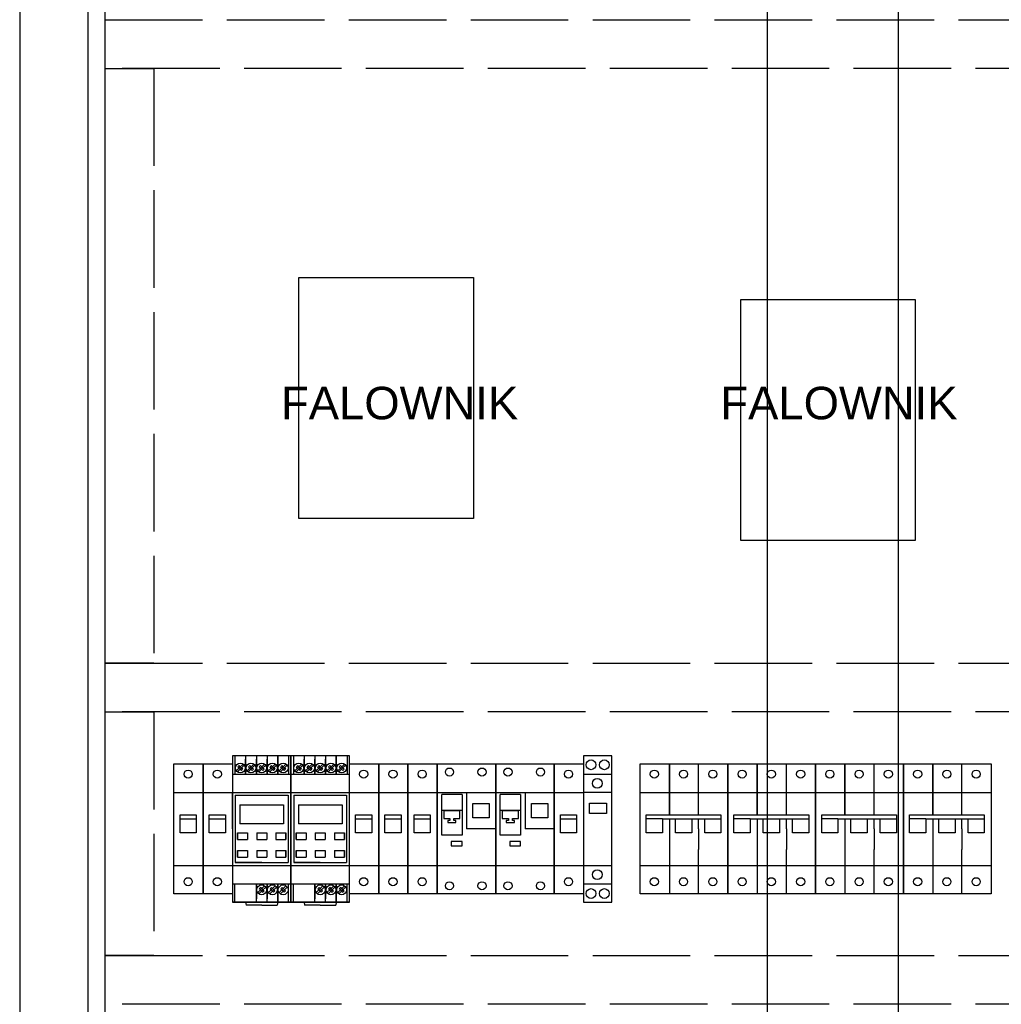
# Model space of a CAD drawing. Header units: centimetres. Extents: x -4250 to -484, y 169 to 6592.
# Tile 176 of 178: x -735 to -675, y 6434 to 6494. Entities that reach past the tile are written whole.
import ezdxf

# ---------------------------------------------------------------- set-up
doc = ezdxf.new("R2010")
doc.units = ezdxf.units.CM
doc.linetypes.add('ACAD_ISO02W100', pattern=[15, 12, -3])
doc.layers.add('1', color=7, linetype='Continuous')
doc.styles.add('ARIAL_CE', font='arial.ttf')

# ---------------------------------------------------------------- blocks, each defined once
blk = doc.blocks.new('212094')
at = {"lineweight": -2}
for p, q in [((0, 6.75), (0, -2.25)), ((3.6, 6.75), (0, 6.75)), ((0, 6.75), (0, 4.5)), ((0.152, 6.75), (0.152, 5.625)), ((0.812, 6.75), (0.812, 5.625)), ((0.812, 6.75), (0.812, 5.625)), ((1.472, 6.75), (1.472, 5.625)), ((1.472, 6.75), (1.472, 5.625)), ((1.472, 6.75), (1.472, 5.625)), ((2.132, 6.75), (2.132, 5.625)), ((2.132, 6.75), (2.132, 5.625)), ((2.132, 6.75), (2.132, 5.625)), ((2.792, 5.625), (2.792, 6.75)), ((2.792, 6.75), (2.792, 5.625)), ((2.792, 6.75), (2.792, 5.625)), ((3.452, 6.75), (3.452, 5.625)), ((3.6, -2.25), (3.6, 6.75)), ((0.334, 6.067), (0.415, 6.148)), ((0.385, 6.016), (0.334, 6.067)), ((0.466, 6.097), (0.415, 6.148)), ((0.445, 6.037), (0.651, 6.243)), ((0.523, 6.04), (0.466, 6.097)), ((0.519, 5.963), (0.726, 6.169)), ((0.812, 5.625), (0.812, 6.548)), ((0.994, 6.067), (1.075, 6.148)), ((1.045, 6.016), (0.994, 6.067)), ((1.126, 6.097), (1.075, 6.148)), ((1.105, 6.037), (1.311, 6.243)), ((1.183, 6.04), (1.126, 6.097)), ((1.179, 5.963), (1.386, 6.169)), ((1.472, 5.625), (1.472, 6.548)), ((1.472, 5.625), (1.472, 6.548)), ((1.654, 6.067), (1.735, 6.148)), ((1.705, 6.016), (1.654, 6.067)), ((1.786, 6.097), (1.735, 6.148)), ((1.765, 6.037), (1.971, 6.243)), ((1.843, 6.04), (1.786, 6.097)), ((1.839, 5.963), (2.046, 6.169)), ((2.132, 5.625), (2.132, 6.548)), ((2.132, 5.625), (2.132, 6.548)), ((2.314, 6.067), (2.395, 6.148)), ((2.365, 6.016), (2.314, 6.067)), ((2.446, 6.097), (2.395, 6.148)), ((2.425, 6.037), (2.631, 6.243)), ((2.503, 6.04), (2.446, 6.097)), ((2.499, 5.963), (2.706, 6.169)), ((2.792, 5.625), (2.792, 6.548)), ((2.974, 6.067), (3.055, 6.148)), ((3.025, 6.016), (2.974, 6.067)), ((3.106, 6.097), (3.055, 6.148)), ((3.085, 6.037), (3.291, 6.243)), ((3.163, 6.04), (3.106, 6.097)), ((3.159, 5.963), (3.366, 6.169)), ((0, 5.625), (3.6, 5.625)), ((0.152, 5.625), (1.8, 5.625)), ((0.152, 5.625), (0.812, 5.625)), ((0.445, 6.037), (0.238, 5.831)), ((0.519, 5.963), (0.313, 5.756)), ((0.441, 5.959), (0.385, 6.016)), ((0.441, 5.959), (0.498, 5.903)), ((0.498, 5.903), (0.549, 5.852)), ((0.523, 6.04), (0.579, 5.984)), ((0.549, 5.852), (0.63, 5.933)), ((0.579, 5.984), (0.63, 5.933)), ((1.105, 6.037), (0.898, 5.831)), ((1.179, 5.963), (0.973, 5.756)), ((1.101, 5.959), (1.045, 6.016)), ((1.101, 5.959), (1.158, 5.903)), ((1.158, 5.903), (1.209, 5.852)), ((1.183, 6.04), (1.239, 5.984)), ((1.209, 5.852), (1.29, 5.933)), ((1.239, 5.984), (1.29, 5.933)), ((1.765, 6.037), (1.558, 5.831)), ((1.839, 5.963), (1.633, 5.756)), ((1.761, 5.959), (1.705, 6.016)), ((1.761, 5.959), (1.818, 5.903)), ((1.8, 5.625), (3.448, 5.625)), ((1.818, 5.903), (1.869, 5.852)), ((1.843, 6.04), (1.899, 5.984)), ((1.869, 5.852), (1.95, 5.933)), ((1.899, 5.984), (1.95, 5.933)), ((2.425, 6.037), (2.218, 5.831)), ((2.499, 5.963), (2.293, 5.756)), ((2.421, 5.959), (2.365, 6.016)), ((2.421, 5.959), (2.478, 5.903)), ((2.478, 5.903), (2.529, 5.852)), ((2.503, 6.04), (2.559, 5.984)), ((2.529, 5.852), (2.61, 5.933)), ((2.559, 5.984), (2.61, 5.933)), ((3.085, 6.037), (2.878, 5.831)), ((3.159, 5.963), (2.953, 5.756)), ((3.081, 5.959), (3.025, 6.016)), ((3.081, 5.959), (3.138, 5.903)), ((3.138, 5.903), (3.189, 5.852)), ((3.163, 6.04), (3.219, 5.984)), ((3.189, 5.852), (3.27, 5.933)), ((3.219, 5.984), (3.27, 5.933)), ((0, 2.25), (0, 4.5)), ((0, 4.5), (3.6, 4.5)), ((0, 4.5), (0, -2.1)), ((0.178, 4.322), (3.422, 4.322)), ((0.178, 4.322), (0.178, 0.178)), ((3.422, 4.322), (3.422, 0.178)), ((0.456, 3.736), (3.144, 3.736)), ((0.456, 3.736), (0.456, 2.569)), ((3.144, 3.736), (3.144, 2.569)), ((3.144, 2.569), (0.456, 2.569)), ((0, 2.25), (0, 0)), ((0.313, 2.011), (0.928, 2.011)), ((0.313, 2.011), (0.313, 1.593)), ((0.313, 1.593), (0.313, 2.011)), ((0.928, 2.011), (0.928, 1.593)), ((1.492, 2.011), (1.492, 1.593)), ((1.492, 2.011), (2.108, 2.011)), ((2.108, 2.011), (2.108, 1.593)), ((2.672, 2.011), (2.672, 1.593)), ((2.672, 2.011), (3.287, 2.011)), ((3.287, 2.011), (3.287, 1.593)), ((3.287, 1.593), (3.287, 2.011)), ((0.313, 1.593), (0.928, 1.593)), ((1.492, 1.593), (2.108, 1.593)), ((2.672, 1.593), (3.287, 1.593)), ((0.313, 0.509), (0.313, 0.928)), ((0.313, 0.928), (0.928, 0.928)), ((0.313, 0.928), (0.313, 0.509)), ((0.928, 0.928), (0.928, 0.509)), ((1.492, 0.928), (1.492, 0.509)), ((1.492, 0.928), (2.108, 0.928)), ((2.108, 0.928), (2.108, 0.509)), ((2.672, 0.928), (2.672, 0.509)), ((2.672, 0.928), (3.287, 0.928)), ((3.287, 0.509), (3.287, 0.928)), ((3.287, 0.928), (3.287, 0.509)), ((0, 0), (3.6, 0)), ((0.178, 0.178), (3.422, 0.178)), ((1.8, 0.178), (0.178, 0.178)), ((0.313, 0.509), (0.928, 0.509)), ((1.492, 0.509), (2.108, 0.509)), ((2.672, 0.509), (3.287, 0.509)), ((0, -1.125), (3.6, -1.125)), ((0.152, -1.125), (1.8, -1.125)), ((0.152, -1.125), (0.812, -1.125)), ((0.152, -2.25), (0.152, -1.125)), ((1.472, -2.25), (1.472, -1.125)), ((1.472, -1.125), (1.472, -2.048)), ((1.472, -2.25), (1.472, -1.125)), ((1.472, -2.25), (1.472, -1.125)), ((1.472, -1.125), (1.472, -2.048)), ((1.8, -1.125), (3.448, -1.125)), ((2.132, -2.25), (2.132, -1.125)), ((2.132, -1.125), (2.132, -2.048)), ((2.132, -2.25), (2.132, -1.125)), ((2.132, -2.25), (2.132, -1.125)), ((2.132, -1.125), (2.132, -2.048)), ((2.792, -2.25), (2.792, -1.125)), ((2.792, -1.125), (2.792, -2.048)), ((2.792, -2.25), (2.792, -1.125)), ((2.792, -1.125), (2.792, -2.25)), ((3.452, -2.25), (3.452, -1.125)), ((1.765, -1.463), (1.558, -1.669)), ((1.839, -1.537), (1.633, -1.743)), ((1.735, -1.352), (1.654, -1.433)), ((1.705, -1.484), (1.654, -1.433)), ((1.761, -1.54), (1.705, -1.484)), ((1.786, -1.403), (1.735, -1.352)), ((1.761, -1.54), (1.818, -1.597)), ((1.765, -1.463), (1.971, -1.256)), ((1.843, -1.459), (1.786, -1.403)), ((1.818, -1.597), (1.869, -1.648)), ((1.839, -1.537), (2.046, -1.331)), ((1.843, -1.459), (1.899, -1.516)), ((1.95, -1.567), (1.869, -1.648)), ((1.899, -1.516), (1.95, -1.567)), ((2.425, -1.463), (2.218, -1.669)), ((2.499, -1.537), (2.293, -1.743)), ((2.395, -1.352), (2.314, -1.433)), ((2.365, -1.484), (2.314, -1.433)), ((2.421, -1.54), (2.365, -1.484)), ((2.446, -1.403), (2.395, -1.352)), ((2.421, -1.54), (2.478, -1.597)), ((2.425, -1.463), (2.631, -1.256)), ((2.503, -1.459), (2.446, -1.403)), ((2.478, -1.597), (2.529, -1.648)), ((2.499, -1.537), (2.706, -1.331)), ((2.503, -1.459), (2.559, -1.516)), ((2.61, -1.567), (2.529, -1.648)), ((2.559, -1.516), (2.61, -1.567)), ((3.085, -1.463), (2.878, -1.669)), ((3.159, -1.537), (2.953, -1.743)), ((3.055, -1.352), (2.974, -1.433)), ((3.025, -1.484), (2.974, -1.433)), ((3.081, -1.54), (3.025, -1.484)), ((3.106, -1.403), (3.055, -1.352)), ((3.081, -1.54), (3.138, -1.597)), ((3.085, -1.463), (3.291, -1.256)), ((3.163, -1.459), (3.106, -1.403)), ((3.138, -1.597), (3.189, -1.648)), ((3.159, -1.537), (3.366, -1.331)), ((3.163, -1.459), (3.219, -1.516)), ((3.27, -1.567), (3.189, -1.648)), ((3.219, -1.516), (3.27, -1.567)), ((0, -2.25), (3.6, -2.25)), ((3.6, -2.25), (0, -2.25)), ((3.6, -2.25), (0, -2.25)), ((0.808, -2.25), (0.844, -2.451)), ((2.792, -2.25), (2.756, -2.451)), ((1.8, -2.451), (0.844, -2.451)), ((1.8, -2.451), (2.756, -2.451))]:
    blk.add_line(p, q, dxfattribs=at)
for centre in [(0.482, 6), (1.142, 6), (1.802, 6), (2.462, 6), (3.122, 6), (1.802, -1.5), (2.462, -1.5), (3.122, -1.5)]:
    blk.add_circle(centre, 0.302, dxfattribs=at)
at = {"lineweight": -2, "flags": 1}
for tag, p in [('BD', (6.746, 4.033)), ('NK', (6.746, 2.439)), ('TYP', (6.746, 0.634)), ('PO', (6.746, -1.07))]:
    blk.add_attdef(tag, p, '', height=1, dxfattribs=at)
blk = doc.blocks.new('cls6_1')
for p, q in [((0, 0), (0, 8)), ((0, 8), (1.8, 8)), ((1.8, 8), (1.8, 0)), ((0, 6.25), (1.8, 6.25)), ((0.375, 4.625), (0.375, 4.875)), ((0.375, 4.875), (1.375, 4.875)), ((1.375, 4.875), (1.375, 4.5)), ((0.375, 4.625), (1.375, 4.625)), ((0.375, 3.75), (0.375, 4.625)), ((1.375, 4.625), (1.375, 3.75)), ((1.375, 3.75), (0.375, 3.75)), ((0, 1.75), (1.8, 1.75)), ((1.8, 0), (0, 0))]:
    blk.add_line(p, q)
for centre in [(0.875, 7.375), (0.875, 0.75)]:
    blk.add_circle(centre, 0.25)
for tag, p, flags in [('NAZWA', (2.952, 6.536), 3), ('WARTOŚĆ', (2.952, 4.383), 5), ('CENA', (2.952, 1.363), 7)]:
    blk.add_attdef(tag, p, '', height=1.1, dxfattribs=dict(flags=flags))
blk = doc.blocks.new('A$C06C96213')
at = {"color": 7}
for p, q in [((0, -1.75), (0, 6.25)), ((0, 6.25), (1.8, 6.25)), ((1.8, 6.25), (3.6, 6.25)), ((1.8, 3.125), (1.8, 6.25)), ((1.8, 6.25), (1.8, 3.125)), ((3.6, 6.25), (5.4, 6.25)), ((3.6, 3.125), (3.6, 6.25)), ((5.4, 6.25), (5.4, -1.75)), ((0, 4.5), (1.8, 4.5)), ((1.8, 4.5), (3.6, 4.5)), ((3.6, 4.5), (5.4, 4.5)), ((0.375, 2.875), (0.375, 3.125)), ((0.375, 3.125), (4.975, 3.125)), ((4.975, 3.125), (4.975, 2.75)), ((4.975, 3.125), (4.975, 3.125)), ((0.375, 2), (0.375, 2.875)), ((1.375, 2.875), (0.375, 2.875)), ((0.375, 2.875), (0.375, 2.875)), ((0.375, 2.875), (0.375, 2.875)), ((1.375, 2.875), (1.375, 2)), ((1.375, 2.875), (4.975, 2.875)), ((1.8, 2.875), (1.8, -1.75)), ((2.175, 2), (2.175, 2.875)), ((3.175, 2.875), (3.175, 2)), ((3.6, 2.25), (3.6, 2.875)), ((3.975, 2), (3.975, 2.875)), ((3.975, 2.875), (3.975, 2.875)), ((3.975, 2.875), (3.975, 2.875)), ((4.975, 2.875), (4.975, 2)), ((4.975, 2.875), (4.975, 2.875)), ((4.975, 2.875), (4.975, 2.875)), ((4.975, 2.875), (4.975, 2.875)), ((1.375, 2), (0.375, 2)), ((3.175, 2), (2.175, 2)), ((3.6, 2.25), (3.6, 0.989)), ((4.975, 2), (3.975, 2)), ((3.6, -1.75), (3.6, 0.989)), ((0, 0), (1.8, 0)), ((1.8, 0), (3.6, 0)), ((3.6, 0), (5.4, 0)), ((1.8, -1.75), (0, -1.75)), ((3.6, -1.75), (1.8, -1.75)), ((5.4, -1.75), (3.6, -1.75))]:
    blk.add_line(p, q, dxfattribs=at)
for centre in [(0.875, 5.625), (2.675, 5.625), (4.475, 5.625), (0.875, -1), (2.675, -1), (4.475, -1)]:
    blk.add_circle(centre, 0.25, dxfattribs=at)
blk = doc.blocks.new('F921901024')
for p, q in [((0, -1.75), (0, 6.25)), ((0, 6.25), (3.6, 6.25)), ((3.6, 6.25), (3.6, -1.75)), ((0.275, 1.875), (0.275, 4.375)), ((1.525, 4.375), (1.525, 1.875)), ((1.8, 4.5), (1.8, 2.25)), ((2.2, 2.938), (2.2, 3.812)), ((2.2, 3.812), (3.2, 3.812)), ((3.2, 3.812), (3.2, 2.938)), ((0.4, 3.375), (1.4, 3.375)), ((3.2, 2.938), (2.2, 2.938)), ((1.525, 1.875), (0.275, 1.875)), ((3.6, 2.25), (1.8, 2.25)), ((1.525, 1.474), (0.861, 1.474)), ((0.861, 1.474), (0.861, 1.213)), ((0.861, 1.213), (1.525, 1.213)), ((1.525, 1.213), (1.525, 1.474)), ((3.6, -1.75), (0, -1.75))]:
    blk.add_line(p, q)
at = {"linetype": 'Continuous'}
for p, q in [((0, 4.5), (3.6, 4.5)), ((1.525, 4.375), (0.275, 4.375)), ((1.525, 3.375), (0.275, 3.375)), ((0, 0), (3.6, 0))]:
    blk.add_line(p, q, dxfattribs=at)
at = {"color": 7, "linetype": 'Continuous'}
for p, q in [((0.4, 3.375), (0.4, 2.9)), ((0.4, 3.375), (0.4, 2.9)), ((1.4, 2.9), (1.4, 3.375)), ((1.4, 2.9), (1.4, 3.375)), ((0.4, 2.9), (0.775, 2.9)), ((0.4, 2.9), (0.775, 2.9)), ((0.65, 2.775), (0.65, 2.65)), ((0.775, 2.775), (0.65, 2.775)), ((0.775, 2.775), (0.65, 2.775)), ((0.65, 2.775), (0.65, 2.65)), ((0.65, 2.65), (1.15, 2.65)), ((0.65, 2.65), (1.15, 2.65)), ((0.775, 2.9), (0.775, 2.775)), ((0.775, 2.9), (0.775, 2.775)), ((1.025, 2.775), (1.025, 2.9)), ((1.025, 2.775), (1.025, 2.9)), ((1.025, 2.9), (1.4, 2.9)), ((1.025, 2.9), (1.4, 2.9)), ((1.15, 2.775), (1.025, 2.775)), ((1.15, 2.775), (1.025, 2.775)), ((1.15, 2.65), (1.15, 2.775)), ((1.15, 2.65), (1.15, 2.775))]:
    blk.add_line(p, q, dxfattribs=at)
at = {"linetype": 'Continuous'}
for centre in [(0.75, 5.75), (2.75, 5.75), (0.75, -1.25), (2.75, -1.25)]:
    blk.add_circle(centre, 0.25, dxfattribs=at)
at = {"flags": 1}
for tag, p in [('BD', (4.037, 3.51)), ('NK', (4.037, 2.552)), ('typ', (4.037, 1.791)), ('po', (4.037, 0.832))]:
    blk.add_attdef(tag, p, '', height=0.5, dxfattribs=at)
blk = doc.blocks.new('F265174')
for p, q in [((0, 5.625), (1.75, 5.625)), ((0, -1.125), (1.75, -1.125))]:
    blk.add_line(p, q)
blk.add_lwpolyline([(0, 4.5), (0, -2.25), (1.75, -2.25), (1.75, 6.75), (0, 6.75), (0, 4.5)])
for points in [[(0, 0), (1.75, 0), (1.75, 4.5), (0, 4.5)], [(0.36, 3.842), (1.418, 3.842), (1.418, 3.197), (0.36, 3.197)]]:
    blk.add_lwpolyline(points, close=True)
for centre in [(0.461, 6.198), (1.284, 6.198), (0.843, 5.055), (0.843, -0.562), (0.461, -1.725), (1.284, -1.725)]:
    blk.add_circle(centre, 0.301)
at = {"flags": 1}
for tag, p in [('BD', (2.54, 4.243)), ('NK', (2.54, 2.251)), ('TYP', (2.54, 0.651)), ('PO', (2.54, -0.886))]:
    blk.add_attdef(tag, p, '', height=1, dxfattribs=at)

msp = doc.modelspace()

# ---------------------------------------------------------------- linework, layer by layer
at = {"ltscale": 0.25}
for p, q in [((-689.4662, 6561.1622, 20), (-689.4662, 6361.1622, 20)), ((-681.4085, 6561.1622, 20), (-681.4085, 6361.1622, 20)), ((-730.198, 6368.1622, 20), (-730.198, 6556.1622, 20))]:
    msp.add_line(p, q, dxfattribs=at)
at = {"ltscale": 0.25, "elevation": 20}
for points in [[(-735.448, 6361.1622), (-635.4266, 6361.1622), (-635.4266, 6561.1622), (-735.448, 6561.1622)], [(-639.6052, 6556.1622), (-731.248, 6556.1622), (-731.248, 6368.1622), (-639.6052, 6368.1622)], [(-718.2702, 6478.5981), (-707.5293, 6478.5981), (-707.5293, 6463.7668), (-718.2702, 6463.7668)], [(-691.0938, 6477.2331), (-680.3529, 6477.2331), (-680.3529, 6462.4019), (-691.0938, 6462.4019)]]:
    msp.add_lwpolyline(points, close=True, dxfattribs=at)
at = {"linetype": 'ACAD_ISO02W100', "ltscale": 0.5, "elevation": 20}
for points in [[(-640.6455, 6491.4667), (-730.198, 6491.4667), (-730.198, 6494.4667), (-640.6455, 6494.4667)], [(-727.198, 6491.4667), (-727.198, 6454.8537), (-730.198, 6454.8537), (-730.198, 6491.4667)], [(-640.6455, 6451.8537), (-730.198, 6451.8537), (-730.198, 6454.8537), (-640.6455, 6454.8537)], [(-727.198, 6451.8537), (-727.198, 6436.8586), (-730.198, 6436.8586), (-730.198, 6451.8537)], [(-640.6455, 6433.8586), (-730.198, 6433.8586), (-730.198, 6436.8586), (-640.6455, 6436.8586)]]:
    msp.add_lwpolyline(points, close=True, dxfattribs=at)

# ---------------------------------------------------------------- block references
at = {"lineweight": -2, "ltscale": 0.25}
for p in [(-722.3617, 6442.4038, 20), (-718.7617, 6442.4038, 20)]:
    msp.add_blockref('212094', p, dxfattribs=at)
at = {"lineweight": -3}
for p in [(-725.9617, 6440.6538, 20), (-724.1617, 6440.6538, 20), (-715.1617, 6440.6538, 20), (-713.3617, 6440.6538, 20), (-711.5617, 6440.6538, 20), (-702.5617, 6440.6538, 20)]:
    msp.add_blockref('cls6_1', p, dxfattribs=at)
at = {"ltscale": 0.25}
for p in [(-709.7617, 6442.4038, 20), (-706.1617, 6442.4038, 20)]:
    msp.add_blockref('F921901024', p, dxfattribs=at)
at = {"color": 7, "lineweight": -3}
for p in [(-697.2826, 6442.4038, 20), (-691.8826, 6442.4038, 20), (-686.4826, 6442.4038, 20), (-681.0826, 6442.4038, 20)]:
    msp.add_blockref('A$C06C96213', p, dxfattribs=at)
at = {"layer": '1', "color": 1}
msp.add_blockref('F265174', (-700.7617, 6442.4038, 20), dxfattribs=at)

# ---------------------------------------------------------------- texts
at = {"style": 'ARIAL_CE'}
for p in [(-719.3715, 6469.8683), (-692.3434, 6469.8683)]:
    msp.add_text('FALOWNIK', height=2, dxfattribs=at).set_placement(p)

doc.saveas('drawing.dxf')
